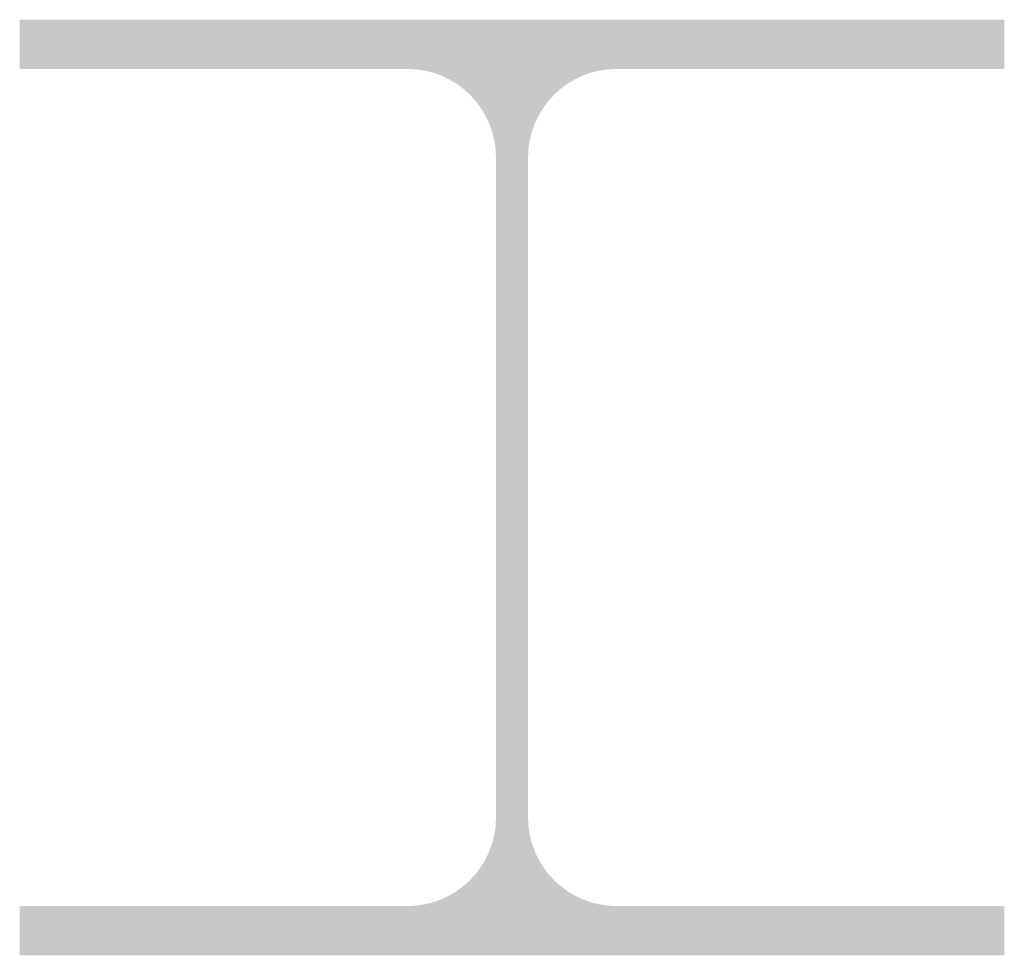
# Model space of a CAD drawing. Header units: millimetres. Extents: x 31572 to 48459, y -30932 to -25028.
# Tile 4 of 6: x 39240 to 39440, y -27676 to -27486. Entities that reach past the tile are written whole.
import ezdxf

# ---------------------------------------------------------------- set-up
doc = ezdxf.new("R2010")
doc.units = ezdxf.units.MM
doc.header["$LTSCALE"] = 10
doc.layers.add('C_hatch', color=8, linetype='Continuous', lineweight=5)

msp = doc.modelspace()

# ---------------------------------------------------------------- hatches: boundary and pattern name
at = {"layer": 'C_hatch', "transparency": 33554585}
h = msp.add_hatch(color=256, dxfattribs=at)
h.dxf.hatch_style = 1
edge = h.paths.add_edge_path()
edge.add_line((39240.42, -27665.73), (39319.17, -27665.73))
edge.add_arc((39319.17, -27647.73), 18, 270, 360)
edge.add_line((39337.17, -27647.73), (39337.17, -27513.73))
edge.add_arc((39319.17, -27513.73), 18, 0, 90)
edge.add_line((39319.17, -27495.73), (39240.42, -27495.73))
edge.add_line((39240.42, -27495.73), (39240.42, -27485.73))
edge.add_line((39240.42, -27485.73), (39440.42, -27485.73))
edge.add_line((39440.42, -27485.73), (39440.42, -27495.73))
edge.add_line((39440.42, -27495.73), (39361.67, -27495.73))
edge.add_arc((39361.67, -27513.73), 18, 90, 180)
edge.add_line((39343.67, -27513.73), (39343.67, -27647.73))
edge.add_arc((39361.67, -27647.73), 18, 180, 270)
edge.add_line((39361.67, -27665.73), (39440.42, -27665.73))
edge.add_line((39440.42, -27665.73), (39440.42, -27675.73))
edge.add_line((39440.42, -27675.73), (39240.42, -27675.73))
h = msp.add_hatch(color=256, dxfattribs=at)
h.dxf.hatch_style = 1
edge = h.paths.add_edge_path()
edge.add_line((39240.42, -27665.73), (39319.17, -27665.73))
edge.add_arc((39319.17, -27647.73), 18, 270, 360)
edge.add_line((39337.17, -27647.73), (39337.17, -27513.73))
edge.add_arc((39319.17, -27513.73), 18, 0, 90)
edge.add_line((39319.17, -27495.73), (39240.42, -27495.73))
edge.add_line((39240.42, -27495.73), (39240.42, -27485.73))
edge.add_line((39240.42, -27485.73), (39440.42, -27485.73))
edge.add_line((39440.42, -27485.73), (39440.42, -27495.73))
edge.add_line((39440.42, -27495.73), (39361.67, -27495.73))
edge.add_arc((39361.67, -27513.73), 18, 90, 180)
edge.add_line((39343.67, -27513.73), (39343.67, -27647.73))
edge.add_arc((39361.67, -27647.73), 18, 180, 270)
edge.add_line((39361.67, -27665.73), (39440.42, -27665.73))
edge.add_line((39440.42, -27665.73), (39440.42, -27675.73))
edge.add_line((39440.42, -27675.73), (39240.42, -27675.73))

doc.saveas('drawing.dxf')
